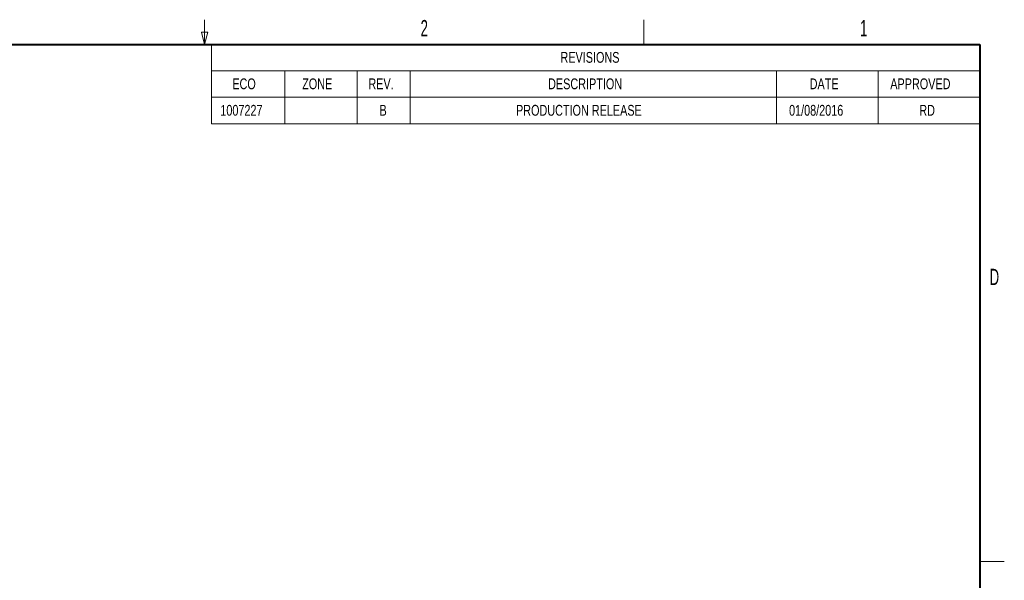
# Model space of a CAD drawing. Header units: millimetres. Extents: x 19 to 844, y 7 to 552.
# Tile 175 of 175: x 602 to 844, y 414 to 552. Entities that reach past the tile are written whole.
import ezdxf

# ---------------------------------------------------------------- set-up
doc = ezdxf.new("R2010")
doc.units = ezdxf.units.MM
doc.styles.add('SLDTEXTSTYLE0', font='TXT', dxfattribs={"width": 0.75})
doc.styles.add('SLDTEXTSTYLE1', font='TXT', dxfattribs={"width": 0.605})

# ---------------------------------------------------------------- blocks, each defined once
blk = doc.blocks.new('SW_TABLEANNOTATION_0')
at = {"color": 0, "linetype": 'Continuous', "lineweight": 0}
for p, q in [((0, 0), (0, -19.5)), ((188.78, 0), (0, 0)), ((188.78, -19.5), (188.78, 0)), ((0, -6.5), (188.78, -6.5)), ((18, -6.5), (18, -13)), ((35.78, -6.5), (35.78, -13)), ((48.78, -6.5), (48.78, -13)), ((138.78, -6.5), (138.78, -13)), ((163.78, -6.5), (163.78, -13)), ((0, -13), (188.78, -13)), ((18, -13), (18, -19.5)), ((35.78, -13), (35.78, -19.5)), ((48.78, -13), (48.78, -19.5)), ((138.78, -13), (138.78, -19.5)), ((163.78, -13), (163.78, -19.5)), ((0, -19.5), (188.78, -19.5))]:
    blk.add_line(p, q, dxfattribs=at)
at = {"color": 0, "linetype": 'Continuous', "lineweight": 0, "attachment_point": 1, "style": 'SLDTEXTSTYLE0'}
for s, insert, char_height in [('REVISIONS', (85.72, -1.86), 2.654), ('ECO', (5.08, -8.36), 2.654), ('ZONE', (22.25, -8.36), 2.654), ('REV.', (38.52, -8.36), 2.654), ('DESCRIPTION', (82.68, -8.36), 2.654), ('DATE', (146.95, -8.36), 2.654), ('APPROVED', (166.76, -8.36), 2.654), ('1007227', (2.14, -14.86), 2.654), ('B', (41.26, -14.86), 2.65), ('PRODUCTION RELEASE', (74.79, -14.86), 2.654), ('01/08/2016', (141.89, -14.86), 2.654), ('RD', (173.89, -14.86), 2.654)]:
    blk.add_mtext(s, dxfattribs=dict(at, insert=insert, char_height=char_height))

msp = doc.modelspace()

# ---------------------------------------------------------------- linework, layer by layer
at = {"color": 7, "linetype": 'Continuous', "lineweight": 0}
for p, q in [((647.7, 546.1), (647.7, 552.1)), ((755.65, 546.1), (755.65, 552.1)), ((647.7, 546.1), (646.95, 549.1)), ((646.95, 549.1), (648.45, 549.1)), ((647.7, 546.1), (648.45, 549.1)), ((838.2, 419.1), (844.2, 419.1))]:
    msp.add_line(p, q, dxfattribs=at)
at = {"color": 7, "linetype": 'Continuous', "lineweight": 40}
for p, q in [((25.4, 546.1), (838.2, 546.1)), ((838.2, 546.1), (838.2, 12.7))]:
    msp.add_line(p, q, dxfattribs=at)

# ---------------------------------------------------------------- block references
at = {"color": 7, "linetype": 'Continuous', "lineweight": 0}
msp.add_blockref('SW_TABLEANNOTATION_0', (649.42, 546.1), dxfattribs=at)

# ---------------------------------------------------------------- texts
at = {"color": 7, "linetype": 'Continuous', "lineweight": 0, "char_height": 4, "attachment_point": 2, "style": 'SLDTEXTSTYLE1'}
for s, insert in [('2', (701.668, 552.093)), ('1', (809.664, 552.094)), ('D', (841.764, 490.98))]:
    msp.add_mtext(s, dxfattribs=dict(at, insert=insert))

doc.saveas('drawing.dxf')
